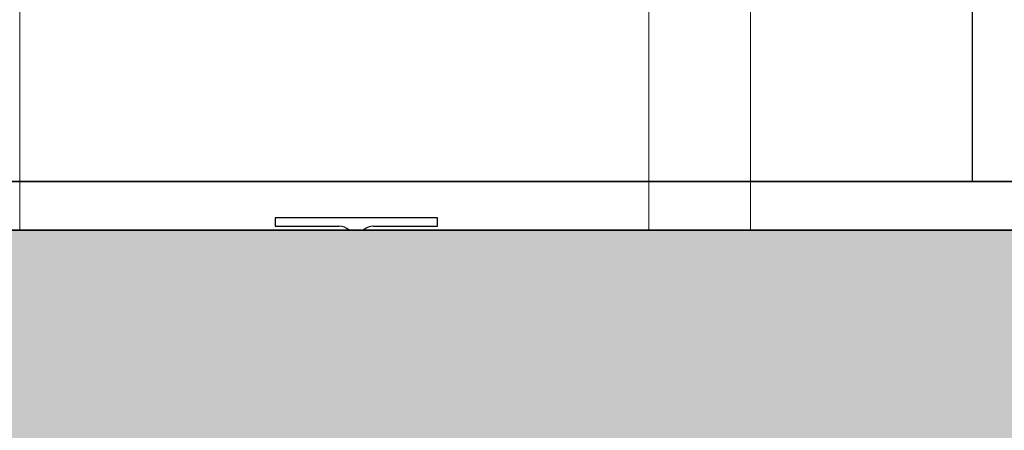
# Model space of a CAD drawing. Header units: millimetres. Extents: x 61846 to 198573, y 13020 to 52988.
# Tile 186 of 240: x 181039 to 182251, y 24304 to 24809. Entities that reach past the tile are written whole.
import ezdxf

# ---------------------------------------------------------------- set-up
doc = ezdxf.new("R2010")
doc.units = ezdxf.units.MM
for name, color, linetype, lineweight in [('A-FLOR', 192, 'Continuous', 50), ('A-ROOF', 132, 'Continuous', 35), ('M-HVAC-DUCT', 70, 'Continuous', 18), ('S-BEAM', 12, 'Continuous', 35)]:
    doc.layers.add(name, color=color, linetype=linetype, lineweight=lineweight)

# ---------------------------------------------------------------- blocks, each defined once
blk = doc.blocks.new('Round Duct_NLRS_57_DU_verz staal _T-stuk__DNL_6890396 - Round Duct_NLRS_57_DU_verz staal _T-stuk__DNL_6890396-423644-GZ lierenkamer 3')
at = {"layer": 'M-HVAC-DUCT', "color": 7, "lineweight": 9}
blk.add_line((-47974.1, 24550), (-47974.1, 25480), dxfattribs=at)
blk = doc.blocks.new('Round Duct_NLRS_57_DU_verz staal _T-stuk__DNL_6890406 - Round Duct_NLRS_57_DU_verz staal _T-stuk__DNL_6890406-423675-GZ lierenkamer 3')
at = {"layer": 'M-HVAC-DUCT', "color": 7, "lineweight": 9}
for p, q in [((-47199.4, 25155), (-47199.4, 24550)), ((-47074.4, 24550), (-47074.4, 25155))]:
    blk.add_line(p, q, dxfattribs=at)
blk = doc.blocks.new('TadP_A_INS_INSTALLATIES_rvt-5-GZ lierenkamer 3')
at = {"layer": 'M-HVAC-DUCT', "lineweight": 9}
for name in ['Round Duct_NLRS_57_DU_verz staal _T-stuk__DNL_6890396 - Round Duct_NLRS_57_DU_verz staal _T-stuk__DNL_6890396-423644-GZ lierenkamer 3', 'Round Duct_NLRS_57_DU_verz staal _T-stuk__DNL_6890406 - Round Duct_NLRS_57_DU_verz staal _T-stuk__DNL_6890406-423675-GZ lierenkamer 3']:
    blk.add_blockref(name, (0, 0), dxfattribs=at)
blk = doc.blocks.new('Floor_28_PBT_FL_druklaag_d_60 __320__C30_37_2599623 - Floor_28_PBT_FL_druklaag_d_60 __320__C30_37_2599623-313883-GZ lierenkamer 3')
at = {"layer": 'A-FLOR', "color": 90, "lineweight": 35}
for p, q in [((-44417.6, 24610), (-48552, 24610)), ((-47991.6, 24550), (-46904.8, 24550)), ((-46904.8, 24550), (-46899, 24550)), ((-46899, 24550), (-45305, 24550))]:
    blk.add_line(p, q, dxfattribs=at)
blk = doc.blocks.new('Floor_28_PBT_FL_druklaag_d_60 __320__C30_37_2599623 - Floor_28_PBT_FL_druklaag_d_60 __320__C30_37_2599623-313887-GZ lierenkamer 3')
blk.add_blockref('Floor_28_PBT_FL_druklaag_d_60 __320__C30_37_2599623 - Floor_28_PBT_FL_druklaag_d_60 __320__C30_37_2599623-313883-GZ lierenkamer 3', (0, 0))
blk = doc.blocks.new('Floor_28_PBT_FL_kanaalplaat_d_260_2643893 - Floor_28_PBT_FL_kanaalplaat_d_260_2643893-313922-GZ lierenkamer 3')
at = {"layer": 'A-FLOR', "lineweight": 35}
h = blk.add_hatch(color=215, dxfattribs=at)
h.paths.add_polyline_path([(-48249.6, 24290), (-45305, 24290), (-45305, 24550), (-48249.6, 24550), (-48249.6, 24348.1)])
h.paths.add_polyline_path([(-44609.6, 24290), (-44417.6, 24290), (-44417.6, 24550), (-44965, 24550), (-44965, 24290), (-44801.6, 24290)])
at = {"layer": 'A-FLOR', "color": 90, "lineweight": 35}
blk.add_line((-45305, 24550), (-48249.6, 24550), dxfattribs=at)
blk = doc.blocks.new('Floor_28_PBT_FL_kanaalplaat_d_260_2643893 - Floor_28_PBT_FL_kanaalplaat_d_260_2643893-313926-GZ lierenkamer 3')
blk.add_blockref('Floor_28_PBT_FL_kanaalplaat_d_260_2643893 - Floor_28_PBT_FL_kanaalplaat_d_260_2643893-313922-GZ lierenkamer 3', (0, 0))
blk = doc.blocks.new('28_PBT_SF_staal_H-profiel_S355_HE200A 2374703 - 28_PBT_SF_staal_H-profiel_S355_HE200A 2374703-348172-GZ lierenkamer 3')
at = {"layer": 'S-BEAM', "color": 250, "lineweight": 25}
for p, q in [((-47459.7, 24565), (-47659.7, 24565)), ((-47659.7, 24565), (-47659.7, 24555)), ((-47459.7, 24555), (-47459.7, 24565)), ((-47659.7, 24555), (-47581, 24555)), ((-47538.5, 24555), (-47459.7, 24555))]:
    blk.add_line(p, q, dxfattribs=at)
for centre, start, end in [((-47581, 24537), 46.4267, 90), ((-47538.5, 24537), 90, 133.5733)]:
    blk.add_arc(centre, 18, start, end, dxfattribs=at)
blk = doc.blocks.new('TadP_A_CON_CONSTRUCTIE_rvt-5-GZ lierenkamer 3')
at = {"layer": 'A-FLOR', "color": 10, "lineweight": 18}
for name in ['Floor_28_PBT_FL_druklaag_d_60 __320__C30_37_2599623 - Floor_28_PBT_FL_druklaag_d_60 __320__C30_37_2599623-313887-GZ lierenkamer 3', 'Floor_28_PBT_FL_kanaalplaat_d_260_2643893 - Floor_28_PBT_FL_kanaalplaat_d_260_2643893-313926-GZ lierenkamer 3']:
    blk.add_blockref(name, (0, 0), dxfattribs=at)
at = {"layer": 'S-BEAM', "color": 10, "lineweight": 18}
blk.add_blockref('28_PBT_SF_staal_H-profiel_S355_HE200A 2374703 - 28_PBT_SF_staal_H-profiel_S355_HE200A 2374703-348172-GZ lierenkamer 3', (0, 0), dxfattribs=at)
blk = doc.blocks.new('27_NOAHH_Dak_Dak-x 2914359 - 27_NOAHH_Dak_Dak-x 2914359-167801-GZ lierenkamer 3')
at = {"layer": 'A-ROOF', "color": 250, "lineweight": 25}
for p, q in [((-46801.6, 24910), (-46801.6, 24610)), ((-47199.4, 24610), (-47974.1, 24610)), ((-46801.6, 24610), (-47074.4, 24610)), ((-46801.6, 24610), (-45360, 24610))]:
    blk.add_line(p, q, dxfattribs=at)
blk = doc.blocks.new('TadP_A_BWK_BOUWKUNDE_rvt-5-GZ lierenkamer 3')
at = {"layer": 'A-ROOF', "lineweight": 9}
blk.add_blockref('27_NOAHH_Dak_Dak-x 2914359 - 27_NOAHH_Dak_Dak-x 2914359-167801-GZ lierenkamer 3', (0, 0), dxfattribs=at)

msp = doc.modelspace()

# ---------------------------------------------------------------- block references
at = {"color": 210, "lineweight": 5}
for name in ['TadP_A_BWK_BOUWKUNDE_rvt-5-GZ lierenkamer 3', 'TadP_A_CON_CONSTRUCTIE_rvt-5-GZ lierenkamer 3', 'TadP_A_INS_INSTALLATIES_rvt-5-GZ lierenkamer 3']:
    msp.add_blockref(name, (229012.8, 0), dxfattribs=at)

doc.saveas('drawing.dxf')
